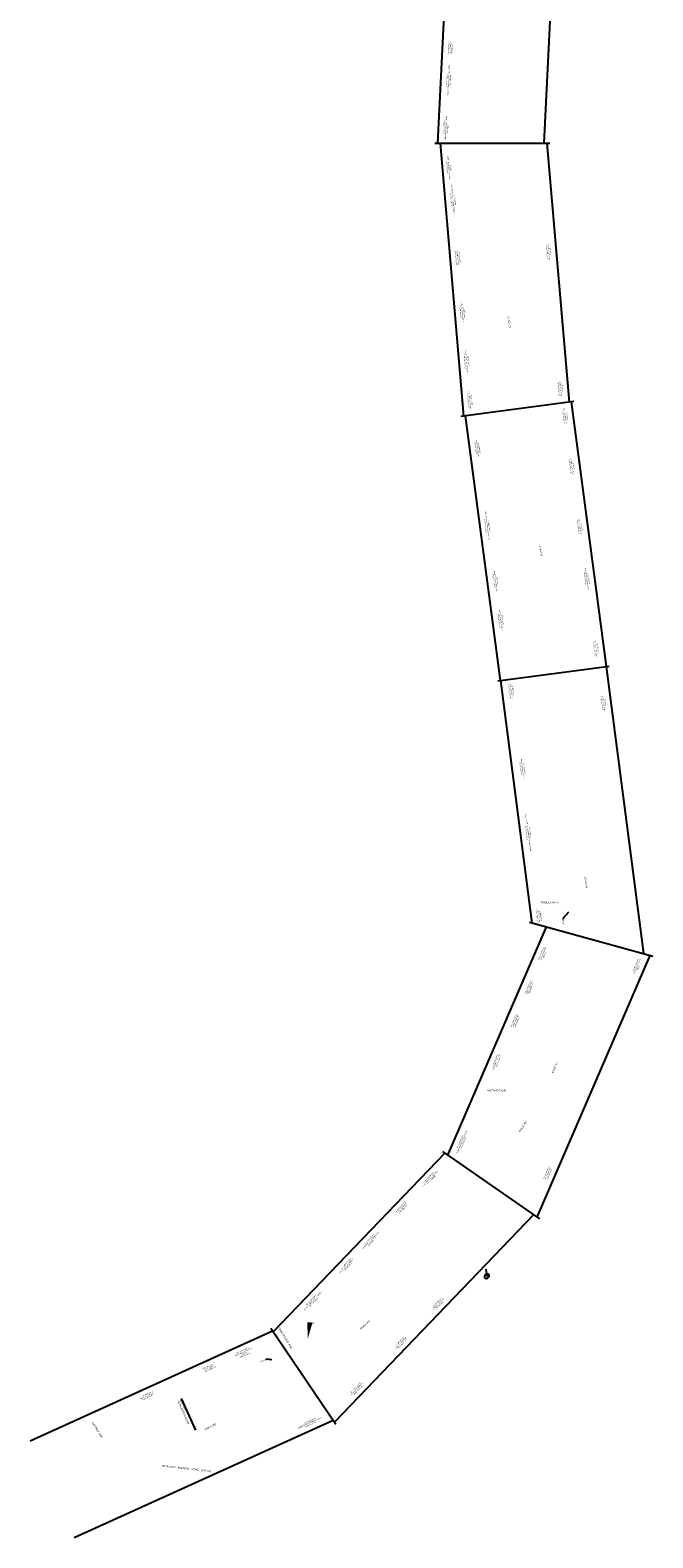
# Model space of a CAD drawing. Extents: x 101126 to 122237, y 252385 to 269910.
# Tile 7 of 8: x 121070 to 122237, y 264248 to 267071. Entities that reach past the tile are written whole.
import ezdxf
from ezdxf import colors
from ezdxf.entities.mleader import LeaderData, LeaderLine
from ezdxf.enums import TextEntityAlignment as Align
from ezdxf.math import Vec2, Vec3

# ---------------------------------------------------------------- set-up
doc = ezdxf.new("R2010")
doc.units = 0
doc.header["$MEASUREMENT"] = 0
doc.layers.add('0_LMM Working Layer', color=4, linetype='Continuous', plot=False)
doc.layers.add('DEFPOINTS_FIXING CARELESS VIEWPORT LOCATIONS', color=5, linetype='Continuous', plot=False)
for name, color, linetype in [('C_P-AN-Text-Titles', 1, 'Continuous'), ('C_P-PM-Text', 53, 'Continuous'), ('C_X-BN-Prop-Text-Own', 23, 'Continuous'), ('C_X-PV-Road-Name', 251, 'Continuous'), ('G_P-AN-Match-Line', 3, 'Continuous')]:
    doc.layers.add(name, color=color, linetype=linetype)
doc.styles.add('_CT_P-Text-A', font='arial.ttf', dxfattribs={"height": 0.1})
doc.styles.add('CT_P-Text', font='arial.ttf')
doc.styles.add('CT_X-Symb', font='ariali.ttf')
doc.styles.add('CT_X-Text', font='ariali.ttf')
doc.styles.get("Standard").update_dxf_attribs({"font": 'simplex.shx'})

# ---------------------------------------------------------------- blocks, each defined once
blk = doc.blocks.new('C_X-AN-ML-Oval')
at = {"transparency": 16777216}
blk.add_wipeout([(0.001, 0.111), (0.031, 0.109), (0.059, 0.104), (0.087, 0.094), (0.112, 0.08), (0.132, 0.065), (0.149, 0.045), (0.159, 0.023), (0.163, -0.001), (0.159, -0.025), (0.149, -0.047), (0.132, -0.066), (0.111, -0.083), (0.085, -0.097), (0.058, -0.106), (0.029, -0.111), (0.001, -0.113), (-0.031, -0.111), (-0.06, -0.105), (-0.087, -0.095), (-0.11, -0.083), (-0.131, -0.066), (-0.148, -0.047), (-0.158, -0.025), (-0.162, -0.001), (-0.158, 0.024), (-0.147, 0.046), (-0.131, 0.065), (-0.11, 0.081), (-0.086, 0.094), (-0.059, 0.103), (-0.03, 0.109)], dxfattribs=at)
blk.add_ellipse((0.001, -0.001), major_axis=(-0.167, 0), ratio=0.698983, dxfattribs=at)
at = {"transparency": 16777216, "style": 'CT_X-Symb'}
blk.add_attdef('00', text='', height=0.08, dxfattribs=at).set_placement((0.001, -0.001), align=Align.MIDDLE)
blk = doc.blocks.new('_None')

msp = doc.modelspace()

# ---------------------------------------------------------------- linework, layer by layer
at = {"layer": '0_LMM Working Layer', "color": 4, "flags": 128}
for points in [[(121828.112, 266859.621), (122043.674, 266859.965)], [(122088.638, 266375.663), (121877.23, 266347.696)], [(121946.331, 265852.481), (122154.842, 265880.065)], [(122005.595, 265400.452), (122236.626, 265337.232)], [(121842.701, 264971.012), (122024.226, 264845.1)], [(121642.997, 264459.819), (121521.423, 264639.631)]]:
    msp.add_lwpolyline(points, dxfattribs=at)
at = {"layer": 'DEFPOINTS_FIXING CARELESS VIEWPORT LOCATIONS', "color": 6, "flags": 128}
for points in [[(121858.674, 267375.514), (121833.119, 266859.629)], [(122033.071, 266859.948), (122056.992, 267342.845)], [(122083.681, 266375.007), (122149.255, 265879.326)], [(121951.288, 265853.137), (121885.714, 266348.818)], [(121852.648, 264964.112), (122037.233, 265391.794)], [(122020.035, 264848.007), (122231.756, 265338.565)]]:
    msp.add_lwpolyline(points, dxfattribs=at)
at = {"layer": 'DEFPOINTS_FIXING CARELESS VIEWPORT LOCATIONS', "flags": 128}
for points in [[(121838.256, 266859.637), (121882.192, 266348.352)], [(122080.367, 266374.569), (122038.656, 266859.957)], [(122219.596, 265341.892), (122149.885, 265879.409)], [(122010.823, 265399.021), (121951.917, 265853.22)]]:
    msp.add_lwpolyline(points, dxfattribs=at)
at = {"layer": 'DEFPOINTS_FIXING CARELESS VIEWPORT LOCATIONS', "color": 6}
msp.add_lwpolyline([(121637.725, 264467.616), (121152.809, 264247.712)], dxfattribs=at)
at = {"layer": 'G_P-AN-Match-Line', "elevation": 401.625, "flags": 128}
msp.add_lwpolyline([(121380.797, 264449.514), (121353.928, 264508.763)], dxfattribs=at)

# ---------------------------------------------------------------- texts
at = {"layer": 'C_X-BN-Prop-Text-Own', "char_height": 2, "style": '_CT_P-Text-A'}
for s, insert, width, attachment_point, rotation in [('27-A-026-B-00-011-0 ALDER FRANCIS 4558 RIVER ST', (121852.939, 267037.969), 26.53447, 2, 87.164123), ('27-A-026-B-00-012-0 \\PNEWLAND STEVEN LEWIS & LYNDA JEAN 4566 RIVER ST', (121849.808, 266977.137), 56.32799, 2, 87.164123), ('27-A-026-B-00-014-0 \\PFISHWICK CAROL MCLAUGHLIN 4588 RIVER ST', (121844.603, 266888.042), 43.37267, 2, 87.164123), ('27-A-026-B-00-015-0 \\PFISHWICK CAROL MCLAUGHLIN RIVER ST', (121850.206, 266813.17), 43.37267, 2, 94.911502), ('27-A-026-B-00-016-0 \\PJASINSKI CHRISTOPHER R & SARAH BETH 4594 RIVER ST', (121858.001, 266753.007), 57.88553, 2, 94.911502), ('27-A-019-0-00-003-0 WILLOUGHBY CITY OF RIVER ST', (122046.067, 266656.917), 30.57915, 8, 94.911502), ('27-A-026-B-00-017-0 CALLAGHAN RORY D 4620 RIVER ST', (121866.779, 266644.516), 28.71037, 2, 94.911502), ('27-A-026-B-00-018-0 KRIEGER JAMES W & LISA A 4628 RIVER ST', (121875.561, 266542.315), 38.38881, 2, 94.911502), ('27-A-019-0-00-013-0 \\PHOOSE WILLIAM & PATRICIA A 4636 RIVER ST', (121883.457, 266450.431), 41.50801, 2, 94.911502), ('27-A-019-0-00-004-0 WILLOUGHBY CITY OF RIVER ST', (122068.066, 266400.91), 30.57915, 8, 94.911502), ('27-A-019-0-00-017-0 \\P4654 RIVER STREET LLC 4660 RIVER ST', (121889.686, 266377.943), 33.39671, 2, 94.911502), ('27-A-019-0-00-006-0 WILLOUGHBY CITY OF RIVER ST', (122077.034, 266349.004), 30.57915, 8, 97.535985), ('27-A-019-0-00-012-0 SCHLEICHER JAMES R 4660 RIVER ST', (121903.939, 266287.302), 31.04943, 2, 97.535985), ('27-A-019-0-00-004-0 WILLOUGHBY CITY OF RIVER ST', (122089.466, 266255.024), 30.57915, 8, 97.535985), ('27-A-019-0-00-010-0 \\PSOUTHAM BRENDAN & JANEAN RUNDO 4668 RIVER ST', (121922.302, 266142.514), 54.13701, 2, 97.535985), ('27-A-019-0-00-005-0 WILLOUGHBY CITY OF RIVER ST', (122104.528, 266141.172), 30.57915, 8, 97.535985), ('27-A-019-0-00-018-0 NEWLAND ERIC & JENNIFER RIVER ST', (121937.849, 266039.492), 38.69181, 2, 97.535985), ('27-A-019-0-00-009-0 \\PLOGAR ANDREW & KRISTIN N 4706 RIVER ST', (122117.304, 266044.598), 40.4084, 8, 97.535985), ('27-A-019-0-00-009-0 \\PLOGAR ANDREW & KRISTIN N 4706 RIVER ST', (121947.694, 265965.075), 40.4084, 2, 97.535985), ('27-A-019-D-00-014-0 MITCHELL STEPHEN J 4730 RIVER ST', (122134.701, 265913.094), 30.11298, 8, 97.535985), ('27-A-019-D-00-014-0 MITCHELL STEPHEN J 4730 RIVER ST', (121966.958, 265832.799), 30.11298, 2, 97.535985), ('27-A-019-0-00-007-0 WILLOUGHBY CITY OF RIVER ST', (122148.582, 265811.702), 30.57915, 8, 97.38947), ('27-A-019-D-00-013-0 FILISKO CHARLES SAMUEL 4750 RIVER ST', (121988.242, 265687.671), 37.13838, 2, 97.38947), ('27-A-019-D-00-011-0 \\PHUTTER MICHAELE & MAUREEN MCNIECE HUTTER 4780 RIVER ST', (121999.009, 265567.867), 71.45235, 2, 97.38947), ('27-A-019-B-00-011-0 MATHIS KATLYN 4800 RIVER ST', (122019.284, 265411.531), 26.53447, 2, 97.38947), ('27-A-019-B-00-012-0 LOPEZ JACOB 4812 RIVER ST', (122026.819, 265342.429), 26.53447, 2, 66.655352), ('27-A-019-0-00-008-0 WILLOUGHBY CITY OF RIVER ST', (122211.619, 265317.143), 31.99702, 8, 66.655352), ('27-A-019-B-00-013-0 JONES LISA M TR 4820 RIVER ST', (122001.239, 265279.245), 26.53447, 2, 66.655352), ('27-A-019-B-00-014-0 PESEK TODD J MD 4830 RIVER ST', (121975.441, 265217.322), 26.53447, 2, 66.655352), ('27-A-019-B-00-016-0 MCCARTNEY GREGORY A 4838 RIVER ST', (121940.391, 265142.177), 35.57535, 2, 66.655352), ('27-A-018-E-00-030-0 \\PORLANDO MARK & BETH BRINTON 38325 RIDGE RD', (121874.552, 264990.405), 47.11709, 2, 66.655352), ('27-A-018-I-00-004-0 COLVIN JOSIAH D 38310 RIDGE RD', (122043.748, 264928.185), 25.44172, 8, 66.655352), ('27-A-018-E-00-029-0 \\PSTURM ERIC D & LEAH LUCILLE 38317 RIDGE RD', (121816.399, 264923.867), 43.22186, 2, 46.198622), ('27-A-018-E-00-028-0 MAVER ROBERT E 38303 RIDGE RD', (121763.517, 264868.724), 26.53447, 2, 46.198622), ('27-A-018-E-00-027-0 \\PWILT LINDA & RICHARD HOMAR 38295 RIDGE RD', (121705.471, 264808.197), 43.215, 2, 46.198622), ('27-A-018-I-00-010-0 PORTAGE BANC LLC 38298 RIDGE RD', (121837.875, 264682.746), 28.24283, 8, 46.198622), ('27-A-018-E-00-023-0 WILDERMUTH MICHAEL & CYNTHIA \\P38255 RIDGE RD', (121468.11, 264599.579), 40.59829, 2, 24.39378), ('27-A-018-I-00-003-0 BAUMILLER MICHAEL 38286 RIDGE RD', (121767.797, 264609.673), 29.17928, 8, 46.198622), ('27-A-018-E-00-024-0 PARK SONJA L 38247 RIDGE RD', (121404.327, 264570.489), 26.53447, 2, 24.39378), ('27-A-018-E-00-036-0 MERHAR GERALD A 38237 RIDGE RD', (121287.272, 264517.406), 27.15282, 2, 24.39378), ('27-A-018-I-00-002-0 CONAWAY BARBARA D 38276 RIDGE RD', (121685.162, 264523.505), 31.51696, 8, 46.198622), ('27-A-018-I-00-001-0 \\PSWANSON KIRK & JENNIFER SHEILS 38258 RIDGE RD', (121595.871, 264459.186), 49.77286, 8, 24.39378)]:
    msp.add_mtext(s, dxfattribs=dict(at, insert=insert, width=width, attachment_point=attachment_point, rotation=rotation))
at = {"layer": 'C_X-PV-Road-Name', "color": 1, "char_height": 3.4, "attachment_point": 2, "style": 'CT_X-Text'}
for s, insert, width, rotation in [('RIVER ST', (121965.976, 266525.077), 28.61701, 95.947451), ('RIVER ST', (122025.135, 266097.407), 28.61701, 98.214528), ('RIVER ST', (122109.551, 265474.973), 28.61701, 96.924521), ('ROSELAWN ST.', (122044.994, 265439.423), 46.39785, 359.728189), ('RIVER ST', (122051.443, 265128.918), 28.61701, 66.545378), ('HASTINGS AVE.', (121944.307, 265087.075), 46.92895, 359.728189), ('RIDGE RD', (121991.676, 265018.724), 28.61701, 56.639805), ('CRESTWOOOD  AVE.', (121549.595, 264623.094), 61.14507, 301.4743), ('RIDGE RD', (121696.082, 264647.499), 28.61701, 41.475228), ('OAKDALE  AVE.', (121197.627, 264450.318), 48.42571, 301.4743), ('RIDGE RD', (121407.045, 264457.145), 28.61701, 25.785038), ('WICKLIFFE - MADISON   ROAD   (S.R. 84)', (121363.395, 264379.304), 92.12622, 353.750117)]:
    msp.add_mtext(s, dxfattribs=dict(at, insert=insert, width=width, rotation=rotation))
at = {"layer": 'G_P-AN-Match-Line', "insert": (121345.759, 264504.109, 401.625), "char_height": 3.2, "width": 47.4427, "attachment_point": 3, "rotation": 114.39378, "style": '_CT_P-Text-A'}
msp.add_mtext('BEGIN RESURFACING\\PSTA. 8+76', dxfattribs=at)

# ---------------------------------------------------------------- leaders
at = {"layer": 'C_P-PM-Text'}
ml = msp.add_multileader_block('Standard', dxfattribs=at)
ml.set_content('C_X-AN-ML-Oval', color=256, scale=30.00000074)
ml.set_attribute('00', 'EW', width=0)
ml.set_leader_properties(color=256, linetype='ByLayer', lineweight=-1)
ml.set_arrow_properties(name='NONE')
ml.build(insert=Vec2(0, 0))
ml.multileader.update_dxf_attribs({"has_dogleg": 0, "text_right_attachment_type": 3, "dogleg_length": 0.06, "arrow_head_size": 3.6, "scale": 1.5, "block_connection_type": 1})
ctx = ml.context
ctx.base_point, ctx.scale, ctx.char_height, ctx.arrow_head_size, ctx.landing_gap_size, ctx.plane_origin, ctx.plane_x_axis, ctx.plane_y_axis = Vec3(121925.589, 264737.666, 401.625), 1.5, 2.4, 3.6, 0.75, Vec3(121741.583, 264902.125, 401.625), Vec3(0.39626109, 0.91813787), Vec3(-0.91813787, 0.39626109)
ctx.right_attachment, ctx.attachment_type = 3, 1
notes = []
notes.append((ctx, [(0, (1, 1, 0), (121939.854, 264770.719, 401.625), (-0.39626109, -0.91813787), 36, [(0, [(121923.721, 264750.744, 401.625)], 0, [])])]))
ctx.block.insert, ctx.block.rotation = Vec3(121925.589, 264737.666, 401.625), 1.16335536
for ctx, leaders in notes:
    for number, flags, end, landing, length, lines in leaders:
        leader = LeaderData()
        leader.index, (leader.has_last_leader_line, leader.has_dogleg_vector, leader.attachment_direction) = number, flags
        leader.last_leader_point, leader.dogleg_vector, leader.dogleg_length = Vec3(end), Vec3(landing), length
        for number, points, colour, breaks in lines:
            line = LeaderLine()
            line.index, line.vertices, line.color, line.breaks = number, Vec3.list(points), colors.encode_raw_color(colour), breaks
            leader.lines.append(line)
        ctx.leaders.append(leader)

# ---------------------------------------------------------------- next in the draw order: leaders
at = {"layer": 'C_P-AN-Text-Titles'}
ml = msp.add_multileader_mtext('Standard', dxfattribs=at)
ml.set_content('CR-3', color=256, style='CT_P-Text')
ml.set_leader_properties(color=256)
ml.build(insert=Vec2(0, 0))
ml.multileader.update_dxf_attribs({"text_right_attachment_type": 3, "dogleg_length": 2, "arrow_head_size": 1.5})
ctx = ml.context
ctx.base_point, ctx.char_height, ctx.arrow_head_size, ctx.landing_gap_size, ctx.plane_origin, ctx.plane_x_axis, ctx.plane_y_axis = Vec3(122069.889, 265394.835, 395.828), 2.8, 1.5, 1.2, Vec3(122145.976, 265469.831, 395.828), Vec3(-0.13114885, 0.99136269), Vec3(-0.99136269, -0.13114885)
ctx.right_attachment, ctx.text_align_type = 3, 2
notes = []
notes.append((ctx, [(0, (1, 1, 0), (122068.211, 265407.883, 395.828), (0.13114885, -0.99136269), 2, [(0, [(122079.532, 265420.293, 395.828)], 0, [])])]))
ctx.mtext.insert, ctx.mtext.text_direction, ctx.mtext.rotation, ctx.mtext.width, ctx.mtext.alignment, ctx.mtext.flow_direction = Vec3(122067.171, 265404.517, 395.828), Vec3(-0.13114885, 0.99136269), 1.70232408, 8.43755, 3, 5
ctx.mtext.has_bg_fill, ctx.mtext.bg_color, ctx.mtext.bg_scale_factor, ctx.mtext.bg_transparency, ctx.mtext.use_window_bg_color = 1, -1073741824, 1, 0, 1
ml = msp.add_multileader_mtext('Standard', dxfattribs=at)
ml.set_content('CR-2', color=256, style='CT_P-Text')
ml.set_leader_properties(color=256)
ml.build(insert=Vec2(0, 0))
ml.multileader.update_dxf_attribs({"text_right_attachment_type": 3, "dogleg_length": 2, "arrow_head_size": 30, "scale": 20})
ctx = ml.context
ctx.base_point, ctx.scale, ctx.char_height, ctx.arrow_head_size, ctx.landing_gap_size, ctx.plane_origin, ctx.plane_x_axis, ctx.plane_y_axis = Vec3(121594.49, 264643.932, 395.828), 20, 2.8, 30, 1.2, Vec3(121686.062, 264658.106, 395.828), Vec3(0.69216053, 0.72174358), Vec3(-0.72174358, 0.69216053)
ctx.right_attachment = 3
notes.append((ctx, [(1, (1, 1, 0), (121593.106, 264642.488, 395.828), (0.69216053, 0.72174358), 2, [(0, [(121590.44, 264621.195, 395.828)], 0, [])])]))
ctx.mtext.insert, ctx.mtext.text_direction, ctx.mtext.rotation, ctx.mtext.width, ctx.mtext.flow_direction = Vec3(121594.293, 264645.783, 395.828), Vec3(0.69216053, 0.72174358), 0.80631807, 8.43755, 5
ctx.mtext.has_bg_fill, ctx.mtext.bg_color, ctx.mtext.bg_scale_factor, ctx.mtext.bg_transparency, ctx.mtext.use_window_bg_color = 1, -1073741824, 1, 0, 1
ml = msp.add_multileader_mtext('Standard', dxfattribs=at)
ml.set_content('CR-1', color=256, style='CT_P-Text')
ml.set_leader_properties(color=256)
ml.build(insert=Vec2(0, 0))
ml.multileader.update_dxf_attribs({"text_right_attachment_type": 3, "dogleg_length": 2, "arrow_head_size": 1.5})
ctx = ml.context
ctx.base_point, ctx.char_height, ctx.arrow_head_size, ctx.landing_gap_size, ctx.plane_origin, ctx.plane_x_axis, ctx.plane_y_axis = Vec3(121501.417, 264576.831, 395.828), 2.8, 1.5, 1.2, Vec3(121609.177, 264602.707, 395.828), Vec3(0.90352422, 0.42853702), Vec3(-0.42853702, 0.90352422)
ctx.right_attachment, ctx.text_align_type = 3, 2
notes.append((ctx, [(0, (1, 1, 0), (121512.836, 264582.194, 395.828), (-0.90352422, -0.42853702), 2, [(0, [(121524.354, 264580.946, 395.828)], 0, [])])]))
ctx.mtext.insert, ctx.mtext.text_direction, ctx.mtext.rotation, ctx.mtext.width, ctx.mtext.alignment, ctx.mtext.flow_direction = Vec3(121509.314, 264582.152, 395.828), Vec3(0.90352422, 0.42853702), 0.44287296, 8.43755, 3, 5
ctx.mtext.has_bg_fill, ctx.mtext.bg_color, ctx.mtext.bg_scale_factor, ctx.mtext.bg_transparency, ctx.mtext.use_window_bg_color = 1, -1073741824, 1, 0, 1
for ctx, leaders in notes:
    for number, flags, end, landing, length, lines in leaders:
        leader = LeaderData()
        leader.index, (leader.has_last_leader_line, leader.has_dogleg_vector, leader.attachment_direction) = number, flags
        leader.last_leader_point, leader.dogleg_vector, leader.dogleg_length = Vec3(end), Vec3(landing), length
        for number, points, colour, breaks in lines:
            line = LeaderLine()
            line.index, line.vertices, line.color, line.breaks = number, Vec3.list(points), colors.encode_raw_color(colour), breaks
            leader.lines.append(line)
        ctx.leaders.append(leader)

# ---------------------------------------------------------------- next in the draw order: linework, layer by layer
at = {"layer": 'DEFPOINTS_FIXING CARELESS VIEWPORT LOCATIONS'}
for points in [[(121525.726, 264633.266), (121846.861, 264968.126)], [(122013.015, 264852.877), (121640.132, 264464.056)]]:
    msp.add_lwpolyline(points, dxfattribs=at)
at = {"layer": 'DEFPOINTS_FIXING CARELESS VIEWPORT LOCATIONS', "color": 6}
msp.add_lwpolyline([(121070.336, 264429.577), (121524.264, 264635.429)], dxfattribs=at)

# ---------------------------------------------------------------- next in the draw order: texts
at = {"layer": 'C_X-BN-Prop-Text-Own', "char_height": 2, "attachment_point": 2, "rotation": 46.198622, "style": '_CT_P-Text-A'}
for s, insert, width in [('27-A-018-E-00-026-0 \\PSTINCIC KEITH A & DARLENE L 38287 RIDGE RD', (121660.769, 264761.585), 41.9728), ('27-A-018-E-00-025-0 \\PLATTANZIO ANTHONY G & LAURIE T 38275 RIDGE RD', (121596.228, 264694.285), 48.98998)]:
    msp.add_mtext(s, dxfattribs=dict(at, insert=insert, width=width))

doc.saveas('drawing.dxf')
